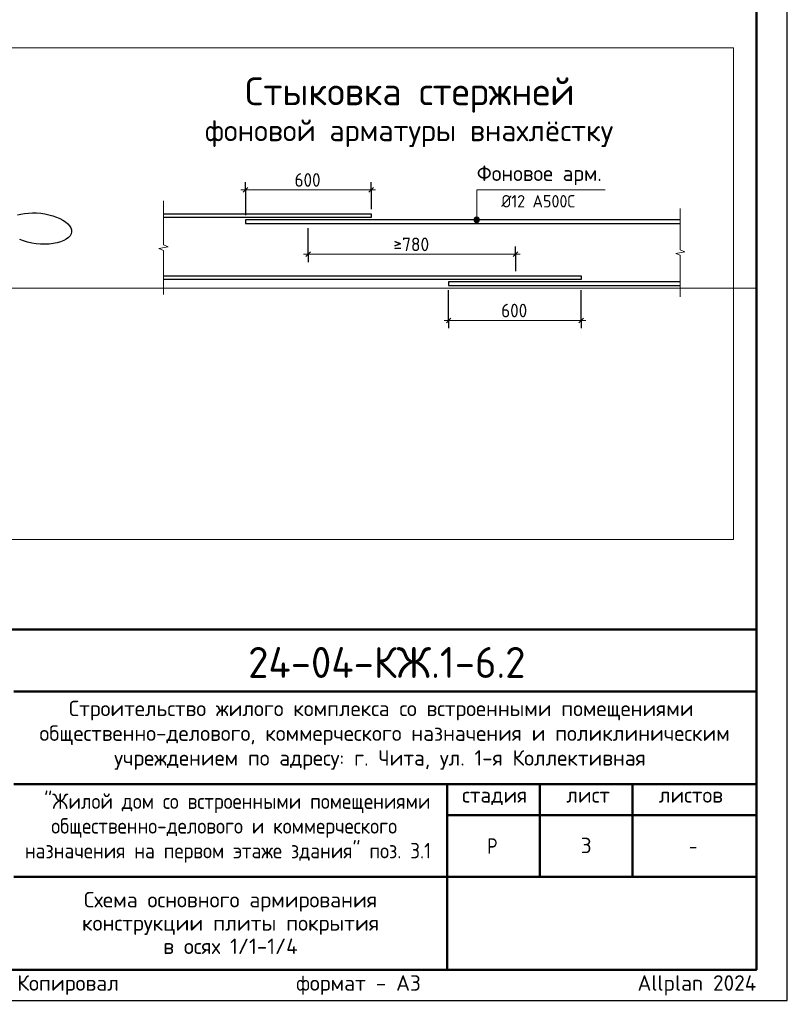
# Model space of a CAD drawing. Header units: millimetres. Extents: x 0 to 42000, y -59 to 29700.
# Tile 9 of 17: x 29593 to 42000, y -59 to 15863. Entities that reach past the tile are written whole.
import ezdxf

# ---------------------------------------------------------------- set-up
doc = ezdxf.new("R2010")
doc.units = ezdxf.units.MM
doc.linetypes.add('______2', pattern=[270, 200, -70])
for name, color, linetype, lineweight in [('Standard', 7, 'Continuous', 25), ('Арм.стержн.ниж.зоны 1й ряд', 7, '______2', 25), ('Надписи', 7, 'Continuous', 25), ('Размерная линия_ общее', 7, 'Continuous', 13)]:
    doc.layers.add(name, color=color, linetype=linetype, lineweight=lineweight)
doc.styles.add('ISOCPEUR', font='txt')

msp = doc.modelspace()

# ---------------------------------------------------------------- hatches: boundary and pattern name
at = {"layer": 'Standard', "linetype": 'Continuous', "lineweight": 13, "transparency": 33554687}
for points in [[(36934, 12627), (37024, 12627), (37018, 12649)], [(36934, 12627), (37018, 12649), (36940, 12649)], [(36940, 12604), (37024, 12627), (36934, 12627)], [(36940, 12649), (37018, 12649), (37001, 12665)], [(36940, 12649), (37001, 12665), (36956, 12665)], [(36940, 12604), (37018, 12604), (37024, 12627)], [(36956, 12588), (37018, 12604), (36940, 12604)], [(36956, 12665), (37001, 12665), (36979, 12672)], [(36956, 12588), (37001, 12588), (37018, 12604)], [(37001, 12588), (36956, 12588), (36979, 12582)]]:
    msp.add_hatch(color=7, dxfattribs=at).paths.add_polyline_path(points)

# ---------------------------------------------------------------- linework, layer by layer
at = {"layer": 'Standard', "color": 7, "linetype": 'Continuous', "lineweight": 13, "transparency": 33554687}
for p, q in [((31916, 12934), (31916, 12223)), ((40271, 12810), (40271, 12140)), ((36934, 12627), (36934, 12627)), ((36979, 12672), (36979, 12672)), ((36979, 12582), (36979, 12582)), ((37024, 12627), (37024, 12627)), ((31991, 12193), (31841, 12163)), ((31841, 12163), (31916, 12133)), ((31916, 12223), (31991, 12193)), ((31916, 12133), (31916, 11422)), ((40346, 12111), (40196, 12082)), ((40271, 12140), (40346, 12111)), ((40196, 12082), (40271, 12054)), ((40271, 12054), (40271, 11383)), ((31916, 11422), (31916, 11422)), ((40271, 11383), (40271, 11383))]:
    msp.add_line(p, q, dxfattribs=at)
at = {"layer": 'Standard', "color": 7, "linetype": 'Continuous', "lineweight": 50, "transparency": 33554687}
for p, q in [((23000, 6000), (41500, 6000)), ((29500, 5000), (41500, 5000)), ((29500, 3500), (41500, 3500)), ((36500, 2000), (36500, 3500)), ((38000, 2000), (38000, 3500)), ((39500, 2000), (39500, 3500)), ((36500, 3000), (41500, 3000)), ((29500, 2000), (41500, 2000)), ((36500, 500), (36500, 2000)), ((36500, 500), (36500, 2000))]:
    msp.add_line(p, q, dxfattribs=at)
at = {"layer": 'Standard', "color": 7, "linetype": 'Continuous', "lineweight": 25, "transparency": 33554687}
for p, q in [((41500, 500), (41500, 6000)), ((23000, 500), (41500, 500)), ((23000, 500), (41500, 500)), ((23000, 500), (41500, 500))]:
    msp.add_line(p, q, dxfattribs=at)
msp.add_lwpolyline([(0, 0), (42000, 0), (42000, 29700), (0, 29700), (0, 0)], close=True, dxfattribs=at)
at = {"layer": 'Standard', "color": 7, "linetype": 'Continuous', "lineweight": 50, "transparency": 33554687}
msp.add_lwpolyline([(2000, 29200), (41500, 29200), (41500, 500), (2000, 500), (2000, 29200)], close=True, dxfattribs=at)
at = {"layer": 'Standard', "color": 7, "linetype": 'Continuous', "lineweight": 13, "transparency": 33554687}
for points in [[(41500, 29200), (23822, 29200), (23822, 11522), (41500, 11522), (41500, 29200)], [(41133, 15409), (20799, 15409), (20799, 7456), (41133, 7456), (41133, 15409)], [(36979, 12627), (36979, 13112), (39056, 13112)]]:
    msp.add_lwpolyline(points, dxfattribs=at)
at = {"layer": 'Standard', "color": 7, "linetype": 'Continuous', "lineweight": -3, "transparency": 33554687}
msp.add_lwpolyline([(29557, 12706), (29611, 12720), (29670, 12731), (29733, 12737), (29798, 12740), (29865, 12738), (29933, 12733), (30000, 12723), (30065, 12710), (30128, 12693), (30188, 12672), (30242, 12649), (30292, 12622), (30335, 12594), (30370, 12563), (30398, 12531), (30418, 12498), (30429, 12465), (30431, 12432), (30423, 12400), (30406, 12369), (30381, 12341), (30346, 12314), (30304, 12291), (30254, 12271), (30198, 12255), (30136, 12244), (30070, 12236), (30000, 12233), (29929, 12235), (29857, 12241), (29786, 12252), (29718, 12267), (29652, 12286), (29592, 12308)], dxfattribs=at)
at = {"layer": 'Standard', "color": 7, "linetype": 'Continuous', "lineweight": 25, "transparency": 33554687}
msp.add_lwpolyline([(41500, 6000), (23000, 6000), (23000, 500), (41500, 500), (41500, 6000)], dxfattribs=at)
at = {"layer": 'Standard', "color": 7, "linetype": 'Continuous', "lineweight": 13, "transparency": 33554687}
msp.add_circle((36979, 12627), 45, dxfattribs=at)
at = {"layer": 'Арм.стержн.ниж.зоны 1й ряд', "color": 7, "linetype": 'Continuous', "lineweight": 25, "transparency": 33554687}
for points in [[(31916, 12722), (35271, 12722), (35271, 12662), (31916, 12662)], [(40271, 12627), (33241, 12627), (33241, 12567), (40271, 12567)], [(31916, 11722), (38666, 11722), (38666, 11662), (31916, 11662)], [(40271, 11627), (36526, 11627), (36526, 11567), (40271, 11567)]]:
    msp.add_lwpolyline(points, dxfattribs=at)
at = {"layer": 'Размерная линия_ общее', "color": 253, "linetype": 'Continuous', "lineweight": -3, "true_color": 0xa0a0a0, "transparency": 33554687}
for p, q in [((33241, 13112), (33241, 13237)), ((35271, 13112), (35271, 13237)), ((33241, 13112), (33241, 12987)), ((33241, 13112), (33241, 12702)), ((35271, 13112), (35271, 12987)), ((35271, 13112), (35271, 12797)), ((34256, 12070), (34256, 12492)), ((34256, 12070), (34256, 12195)), ((37606, 12070), (37606, 12195)), ((34256, 12070), (34256, 11945)), ((37606, 12070), (37606, 11945)), ((37606, 12070), (37606, 11797)), ((36526, 11000), (36526, 11492)), ((38666, 11000), (38666, 11492)), ((36526, 11000), (36526, 11125)), ((36526, 11000), (36526, 10875)), ((38666, 11000), (38666, 11125)), ((38666, 11000), (38666, 10875))]:
    msp.add_line(p, q, dxfattribs=at)
at = {"layer": 'Размерная линия_ общее', "color": 7, "linetype": 'Continuous', "lineweight": 13, "transparency": 33554687}
for p, q in [((33241, 13112), (33166, 13112)), ((33241, 13112), (35271, 13112)), ((35271, 13112), (35346, 13112)), ((34256, 12070), (34181, 12070)), ((34256, 12070), (37606, 12070)), ((37606, 12070), (37681, 12070)), ((36526, 11000), (36451, 11000)), ((36526, 11000), (38666, 11000)), ((38666, 11000), (38741, 11000))]:
    msp.add_line(p, q, dxfattribs=at)
at = {"layer": 'Размерная линия_ общее', "color": 7, "linetype": 'Continuous', "lineweight": 25, "transparency": 33554687}
for p, q in [((33204, 13075), (33279, 13150)), ((35234, 13075), (35309, 13150)), ((34219, 12032), (34294, 12107)), ((37569, 12032), (37644, 12107)), ((36489, 10963), (36564, 11038)), ((38629, 10963), (38704, 11038))]:
    msp.add_line(p, q, dxfattribs=at)

# ---------------------------------------------------------------- texts
at = {"layer": 'Standard', "color": 7, "linetype": 'Continuous', "lineweight": 50, "transparency": 33554687, "attachment_point": 7, "style": 'ISOCPEUR'}
for s, insert, char_height, width in [('\\W0.98;Стыковка стержней', (33236, 14358), 450, 5843.42), ('\\W0.99;фоновой арматуры внахлёстку', (32587, 13803), 350, 7064.37), ('\\W0.96;24-04-КЖ.1-6.2', (33285, 5218), 500, 4936.77)]:
    msp.add_mtext(s, dxfattribs=dict(at, insert=insert, char_height=char_height, width=width))
at = {"layer": 'Standard', "color": 7, "linetype": 'Continuous', "lineweight": 25, "transparency": 33554687, "attachment_point": 7, "style": 'ISOCPEUR'}
for s, insert, char_height, width in [('\\W0.98;Фоновое арм.', (36981, 13187), 250, 2220.83), ('\\W0.94;Ø12 А500С', (37377, 12827), 200, 1393.61), ('\\W0.99;Строительство жилого комплекса со встроенными помещениями', (30388, 4533), 250, 10343.94), ('\\W0.99;общественно-делового, коммерческого назначения и поликлиническим', (29912, 4133), 250, 11292.27), ('\\W0.99;учреждением по адресу: г. Чита, ул. 1-я Коллективная', (31119, 3733), 250, 8881.18), ('\\W0.90;"Жилой дом со встроенными помещениями', (29989, 3033), 250, 6132.51), ('\\W0.99;стадия    лист     листов', (36743, 3162), 250, 4372.59), ('\\W0.90;общественно-делового и коммерческого', (30102, 2633), 250, 5904.55), ('\\W0.90;назначения на первом этаже здания" поз. 3.1', (29676, 2233), 250, 6756.08), ('\\W0.80;Р', (37150, 2375), 250, 299.86), ('\\W0.78;-', (40412, 2375), 250, 272.01)]:
    msp.add_mtext(s, dxfattribs=dict(at, insert=insert, char_height=char_height, width=width))
at = {"layer": 'Standard', "color": 7, "linetype": 'Continuous', "lineweight": 25, "transparency": 33554687, "insert": (33000, 1758), "char_height": 250, "width": 4866.88, "attachment_point": 2, "line_spacing_factor": 0.903614}
msp.add_mtext('\\A1;{\\fISOCPEUR|i0|b0;\\H250.000000;\\W1.000000;\\C7;Схема основного армирования}\\P{\\fISOCPEUR|i0|b0;\\H250.000000;\\W1.000000;\\C7;конструкции плиты покрытия}\\P{\\fISOCPEUR|i0|b0;\\H250.000000;\\W1.000000;\\C7;в осях 1/1-1/4}\\P', dxfattribs=at)
at = {"layer": 'Standard', "color": 8, "linetype": 'Continuous', "lineweight": 13, "transparency": 33554687, "insert": (41500, 248), "char_height": 250, "width": 11749.46, "attachment_point": 6, "style": 'ISOCPEUR'}
msp.add_mtext('\\A1;{\\fISOCPEUR|i0|b0;\\H250.000000;\\W1.000000;\\C8;Копировал                  формат - А3                      Allplan 2024}\\P', dxfattribs=at)
at = {"layer": 'Надписи', "color": 7, "linetype": 'Continuous', "lineweight": 13, "transparency": 33554687, "insert": (38750, 2510), "char_height": 250, "width": 272.22, "attachment_point": 5, "style": 'ISOCPEUR'}
msp.add_mtext('\\A1;{\\fISOCPEUR|i0|b0;\\H250.000000;\\W1.000000;\\C7;3}\\P', dxfattribs=at)
at = {"layer": 'Размерная линия_ общее', "color": 7, "linetype": 'Continuous', "lineweight": 25, "transparency": 33554687, "char_height": 220, "attachment_point": 7, "style": 'ISOCPEUR'}
for s, insert, width in [('\\W0.91;600', (34036, 13162), 561.99), ('\\W0.93;≥780', (35634, 12120), 718.09), ('\\W0.91;600', (37376, 11050), 562)]:
    msp.add_mtext(s, dxfattribs=dict(at, insert=insert, width=width))

doc.saveas('drawing.dxf')
